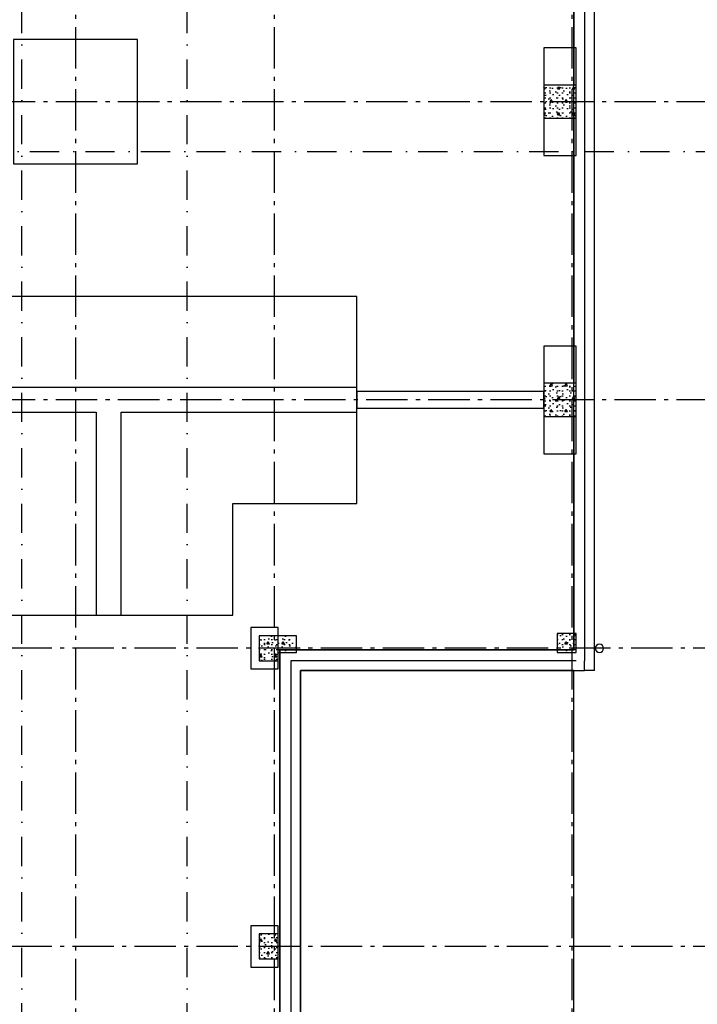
# Model space of a CAD drawing. Header units: millimetres. Extents: x -117798 to 93698, y -84437 to 74219.
# Tile 13 of 34: x -68148 to -59960, y -19316 to -7426. Entities that reach past the tile are written whole.
import ezdxf
from ezdxf.enums import TextEntityAlignment as Align

# ---------------------------------------------------------------- set-up
doc = ezdxf.new("R2010")
doc.units = ezdxf.units.MM
doc.header["$LTSCALE"] = 0.5
doc.header["$MEASUREMENT"] = 0
for name, pattern in [('Akselinje', [1500, 1000, -200, 100, -200]), ('PLINE', [0]), ('Prikk & stiplet', [1340.555525, 705.555534, -352.777767, 0, -282.222223])]:
    doc.linetypes.add(name, pattern=pattern)
for name, color, linetype in [('216- Direkte fundamentering', 7, 'Continuous'), ('216- Direkte fundamentering (Skravur)', 7, 'Continuous'), ('252- Gulv på grunn_ bunnplate', 7, 'Continuous'), ('252- Gulv på grunn_ bunnplate(Nye konstruksjoner)', 7, 'Continuous'), ('265- Gesimser_ takrenner og nedløp(Nye konstruksjoner)', 7, 'Continuous'), ('82-- Modullinjer', 7, 'Continuous'), ('852- Snittmarkør', 7, 'Continuous')]:
    doc.layers.add(name, color=color, linetype=linetype)
doc.styles.add('GENERATED_STYLE_1', font='arial.ttf')
pattern_1 = [(0, (0, 0), (0, 311.7692), [30, -150]), (0, (90, 155.9), (0, 311.7692), [30, -150]), (60, (0, 0), (-270, 155.8846), [30, -150]), (60, (180, 0), (-270, 155.8846), [30, -150]), (120, (30, 0), (270, 155.8846), [30, -150]), (120, (210, 0), (270, 155.8846), [30, -150]), (0, (0, 30), (0, 60), [0, -60, 0, -90.000004]), (45, (30, 30), (-42.42641, 42.42641), [0, -45, 0, -75.000003])]

# ---------------------------------------------------------------- blocks, each defined once
blk = doc.blocks.new('Standard grid marker[11]', base_point=(-61478, 26434))
at = {"layer": '82-- Modullinjer', "linetype": 'Akselinje'}
blk.add_line((-61478, 26234), (-61478, -50174), dxfattribs=at)
at = {"layer": '82-- Modullinjer', "style": 'GENERATED_STYLE_1'}
for tag, p in [('AC_MarkerText_1_0', (-61606, 26644)), ('AC_MarkerText_1_1', (-61606, -50664))]:
    blk.add_attdef(tag, text='', height=175, rotation=90, dxfattribs=at).set_placement(p, align=Align.TOP_CENTER)
blk = doc.blocks.new('Standard grid marker[22]', base_point=(20739, -12017))
at = {"layer": '82-- Modullinjer', "linetype": 'Akselinje'}
blk.add_line((20539, -12017), (-81321, -12017), dxfattribs=at)
at = {"layer": '82-- Modullinjer', "style": 'GENERATED_STYLE_1'}
for tag, p in [('AC_MarkerText_1_1', (-81899, -12057)), ('AC_MarkerText_1_0', (20862, -12057))]:
    blk.add_attdef(tag, text='', height=175, rotation=90, dxfattribs=at).set_placement(p, align=Align.TOP_CENTER)
blk = doc.blocks.new('Standard grid marker[30]', base_point=(20939, -18617))
at = {"layer": '82-- Modullinjer', "linetype": 'Akselinje'}
blk.add_line((20739, -18617), (-81321, -18617), dxfattribs=at)
at = {"layer": '82-- Modullinjer', "style": 'GENERATED_STYLE_1'}
for tag, p in [('AC_MarkerText_1_1', (-81899, -18657)), ('AC_MarkerText_1_0', (21062, -18657))]:
    blk.add_attdef(tag, text='', height=175, rotation=90, dxfattribs=at).set_placement(p, align=Align.TOP_CENTER)
blk = doc.blocks.new('Standard grid marker[31]', base_point=(20939, -15017))
at = {"layer": '82-- Modullinjer', "linetype": 'Akselinje'}
blk.add_line((20739, -15017), (-81321, -15017), dxfattribs=at)
at = {"layer": '82-- Modullinjer', "style": 'GENERATED_STYLE_1'}
for tag, p in [('AC_MarkerText_1_1', (-81899, -15057)), ('AC_MarkerText_1_0', (21062, -15057))]:
    blk.add_attdef(tag, text='', height=175, rotation=90, dxfattribs=at).set_placement(p, align=Align.TOP_CENTER)
blk = doc.blocks.new('Standard grid marker[32]', base_point=(20739, -8417))
at = {"layer": '82-- Modullinjer', "linetype": 'Akselinje'}
blk.add_line((20539, -8417), (-81321, -8417), dxfattribs=at)
at = {"layer": '82-- Modullinjer', "style": 'GENERATED_STYLE_1'}
for tag, p in [('AC_MarkerText_1_1', (-81899, -8457)), ('AC_MarkerText_1_0', (20862, -8457))]:
    blk.add_attdef(tag, text='', height=175, rotation=90, dxfattribs=at).set_placement(p, align=Align.TOP_CENTER)
blk = doc.blocks.new('Standard grid marker[37]', base_point=(-67473, 26434))
at = {"layer": '82-- Modullinjer', "linetype": 'Akselinje'}
blk.add_line((-67473, 26234), (-67473, -50374), dxfattribs=at)
at = {"layer": '82-- Modullinjer', "style": 'GENERATED_STYLE_1'}
for tag, p in [('AC_MarkerText_1_0', (-67601, 26644)), ('AC_MarkerText_1_1', (-67601, -50864))]:
    blk.add_attdef(tag, text='', height=175, rotation=90, dxfattribs=at).set_placement(p, align=Align.TOP_CENTER)
blk = doc.blocks.new('Standard grid marker[38]', base_point=(-65073, 26434))
at = {"layer": '82-- Modullinjer', "linetype": 'Akselinje'}
blk.add_line((-65073, 26234), (-65073, -50374), dxfattribs=at)
at = {"layer": '82-- Modullinjer', "style": 'GENERATED_STYLE_1'}
for tag, p in [('AC_MarkerText_1_0', (-65201, 26644)), ('AC_MarkerText_1_1', (-65201, -50864))]:
    blk.add_attdef(tag, text='', height=175, rotation=90, dxfattribs=at).set_placement(p, align=Align.TOP_CENTER)
blk = doc.blocks.new('Nedløp kompleks[45]', base_point=(-61143, -15017))
at = {"layer": '265- Gesimser_ takrenner og nedløp(Nye konstruksjoner)', "linetype": 'PLINE', "flags": 128}
blk.add_lwpolyline([(-61143, -14967, 1), (-61143, -15067, 1)], format="xyb", close=True, dxfattribs=at)

msp = doc.modelspace()

# ---------------------------------------------------------------- hatches: boundary and pattern name
at = {"layer": '216- Direkte fundamentering (Skravur)', "linetype": 'Continuous'}
h = msp.add_hatch(dxfattribs=at)
h.set_pattern_fill('Betong_strukturell', color=256, style=0, pattern_type=2)
h.set_pattern_definition(pattern_1)
h.paths.add_polyline_path([(-61423.2, -8616.9), (-61423.2, -8216.9), (-61813.2, -8216.9), (-61813.2, -8616.9)])
h = msp.add_hatch(dxfattribs=at)
h.set_pattern_fill('Betong_strukturell', color=256, style=0, pattern_type=2)
h.set_pattern_definition(pattern_1)
h.paths.add_polyline_path([(-61423.2, -12216.9), (-61423.2, -11816.9), (-61813.2, -11816.9), (-61813.2, -12216.9)])
h = msp.add_hatch(dxfattribs=at)
h.set_pattern_fill('Betong_strukturell', color=256, style=0, pattern_type=2)
h.set_pattern_definition(pattern_1)
h.paths.add_polyline_path([(-61423.2, -15066.9), (-61423.2, -14836.9), (-61653.2, -14836.9), (-61653.2, -15066.9)])
h = msp.add_hatch(dxfattribs=at)
h.set_pattern_fill('Betong_strukturell', color=256, style=0, pattern_type=2)
h.set_pattern_definition(pattern_1)
h.paths.add_polyline_path([(-64803.2, -14866.9), (-65253.2, -14866.9), (-65253.2, -15166.9), (-65023.2, -15166.9), (-65023.2, -15066.9), (-64803.2, -15066.9)])
h = msp.add_hatch(dxfattribs=at)
h.set_pattern_fill('Betong_strukturell', color=256, style=0, pattern_type=2)
h.set_pattern_definition(pattern_1)
h.paths.add_polyline_path([(-65253.2, -18466.9), (-65253.2, -18766.9), (-65023.2, -18766.9), (-65023.2, -18466.9)])

# ---------------------------------------------------------------- linework, layer by layer
at = {"layer": '216- Direkte fundamentering', "linetype": 'PLINE'}
for p, q in [((-61323.2, 2533.1), (-61323.2, -15166.9)), ((-64873.2, -15166.9), (-64873.2, -15286.9)), ((-64753.2, -15166.9), (-64873.2, -15166.9)), ((-61423.2, -15166.9), (-64753.2, -15166.9)), ((-61323.2, -15286.9), (-61323.2, -15166.9)), ((-61323.2, -15286.9), (-61323.2, -15166.9)), ((-64873.2, -15286.9), (-64873.2, -25546.9))]:
    msp.add_line(p, q, dxfattribs=at)
at = {"layer": '216- Direkte fundamentering', "linetype": 'PLINE', "flags": 128}
for points in [[(-61203.2, -15286.9), (-61203.2, 2653.1)], [(-61453.2, -5016.9), (-61453.2, -8216.9)], [(-61453.2, -8616.9), (-61453.2, -11816.9)], [(-64073.2, -11866.9), (-69673.2, -11866.9)], [(-64073.2, -12166.9), (-64073.2, -11866.9)], [(-69673.2, -12166.9), (-67223.2, -12166.9)], [(-67223.2, -12166.9), (-67223.2, -14616.9)], [(-66923.2, -12166.9), (-64073.2, -12166.9)], [(-66923.2, -14616.9), (-66923.2, -12166.9)], [(-61453.2, -12216.9), (-61453.2, -14836.9)], [(-67223.2, -14616.9), (-66923.2, -14616.9)], [(-65003.2, -15036.9), (-65003.2, -25796.9)], [(-61653.2, -15036.9), (-64803.2, -15036.9)], [(-64753.2, -25546.9), (-64753.2, -15286.9)], [(-64753.2, -15286.9), (-61323.2, -15286.9)], [(-61203.2, -15286.9), (-61323.2, -15286.9)]]:
    msp.add_lwpolyline(points, dxfattribs=at)
for points in [[(-66723.2, -9166.9), (-66723.2, -7666.9), (-68223.2, -7666.9), (-68223.2, -9166.9)], [(-61423.2, -9066.9), (-61423.2, -7766.9), (-61813.2, -7766.9), (-61813.2, -9066.9)], [(-61423.2, -8616.9), (-61423.2, -8216.9), (-61813.2, -8216.9), (-61813.2, -8616.9)], [(-64073.2, -10766.9), (-69673.2, -10766.9), (-69673.2, -13266.9), (-68573.2, -13266.9), (-68573.2, -14616.9), (-65573.2, -14616.9), (-65573.2, -13266.9), (-64073.2, -13266.9)], [(-61423.2, -12666.9), (-61423.2, -11366.9), (-61813.2, -11366.9), (-61813.2, -12666.9)], [(-61423.2, -12216.9), (-61423.2, -11816.9), (-61813.2, -11816.9), (-61813.2, -12216.9)], [(-65353.2, -14766.9), (-65353.2, -15266.9), (-65023.2, -15266.9), (-65023.2, -14766.9)], [(-61423.2, -15066.9), (-61423.2, -14836.9), (-61653.2, -14836.9), (-61653.2, -15066.9)], [(-64803.2, -14866.9), (-65253.2, -14866.9), (-65253.2, -15166.9), (-65023.2, -15166.9), (-65023.2, -15066.9), (-64803.2, -15066.9)], [(-65353.2, -18366.9), (-65353.2, -18866.9), (-65023.2, -18866.9), (-65023.2, -18366.9)], [(-65253.2, -18466.9), (-65253.2, -18766.9), (-65023.2, -18766.9), (-65023.2, -18466.9)]]:
    msp.add_lwpolyline(points, close=True, dxfattribs=at)
at = {"layer": '252- Gulv på grunn_ bunnplate', "linetype": 'PLINE', "flags": 128}
for points in [[(-77588.2, -14806.9), (-68568.2, -14806.9), (-68568.2, -25966.9), (-70173.2, -25966.9), (-70173.2, -26036.9), (-76388.2, -26036.9), (-76388.2, -28301.9), (-77438.2, -28301.9), (-77438.2, -28396.9), (-77588.2, -28396.9), (-77588.2, -31636.9), (-77438.2, -31636.9), (-77438.2, -31996.9), (-77588.2, -31996.9), (-77588.2, -35236.9), (-77438.2, -35236.9), (-77438.2, -35596.9), (-77588.2, -35596.9), (-77588.2, -38881.9), (-76368.2, -38881.9), (-76368.2, -43836.9), (-75018.2, -43836.9), (-75018.2, -45036.9), (-70983.2, -45036.9), (-70983.2, -43886.9), (-63503.2, -43886.9), (-63503.2, -43686.9), (-61453.2, -43686.9), (-61453.2, -41931.9), (-60453.2, -41931.9), (-60453.2, -41781.9), (-60303.2, -41781.9), (-60303.2, -37501.9), (-60453.2, -37501.9), (-60453.2, -37351.9), (-61453.2, -37351.9), (-61453.2, -35621.9), (-61683.2, -35621.9), (-61683.2, -35211.9), (-61453.2, -35211.9), (-61453.2, -32021.9), (-61683.2, -32021.9), (-61683.2, -31611.9), (-61453.2, -31611.9), (-61453.2, -28421.9), (-61683.2, -28421.9), (-61683.2, -28011.9), (-61453.2, -28011.9), (-61453.2, -26026.9), (-61683.2, -26026.9), (-61683.2, -25796.9), (-65003.2, -25796.9), (-65003.2, -15036.9), (-61453.2, -15036.9), (-61453.2, -6304.5), (-61453.2, 4683.1), (-74988.2, 4683.1), (-74988.2, 2613.1), (-74688.2, 2613.1), (-74688.2, 2153.1), (-74988.2, 2153.1), (-74988.2, -986.9), (-74688.2, -986.9), (-74688.2, -1446.9), (-74988.2, -1446.9), (-74988.2, -4586.9), (-74688.2, -4586.9), (-74688.2, -5046.9), (-74988.2, -5046.9), (-74988.2, -8186.9), (-74688.2, -8186.9), (-74688.2, -8646.9), (-74988.2, -8646.9), (-74988.2, -11786.9), (-74688.2, -11786.9), (-74688.2, -12246.9), (-75298.2, -12246.9), (-75298.2, -12101.9), (-77438.2, -12101.9), (-77438.2, -12196.9), (-77588.2, -12196.9)], [(-64753.2, -25546.9), (-61453.2, -25546.9), (-61453.2, -15286.9), (-64753.2, -15286.9)]]:
    msp.add_lwpolyline(points, close=True, dxfattribs=at)
for points in [[(-64073.2, -11916.9), (-64073.2, -11866.9), (-69673.2, -11866.9), (-69673.2, -11941.9), (-75018.2, -11941.9), (-75018.2, -8616.9), (-74718.2, -8616.9), (-74718.2, -8216.9), (-75018.2, -8216.9), (-75018.2, -5016.9), (-74718.2, -5016.9), (-74718.2, -4616.9), (-75018.2, -4616.9), (-75018.2, -1416.9), (-74718.2, -1416.9), (-74718.2, -1016.9), (-75018.2, -1016.9), (-75018.2, 2183.1), (-74718.2, 2183.1), (-74718.2, 2583.1), (-75018.2, 2583.1), (-75018.2, 4683.1), (-63028.2, 4683.1), (-63028.2, 2433.1), (-61453.2, 2433.1), (-61453.2, -4616.9), (-61813.2, -4616.9), (-61813.2, -5016.9), (-61453.2, -5016.9), (-61453.2, -8216.9), (-61813.2, -8216.9), (-61813.2, -8616.9), (-61453.2, -8616.9), (-61453.2, -11816.9), (-61813.2, -11816.9), (-61813.2, -11916.9)], [(-61813.2, -12116.9), (-61813.2, -12216.9), (-61453.2, -12216.9), (-61453.2, -15036.9), (-65003.2, -15036.9), (-65003.2, -25666.9), (-68648.2, -25666.9), (-68648.2, -14846.9), (-70768.2, -14846.9), (-70768.2, -12089.4), (-69673.2, -12089.4), (-69673.2, -12166.9), (-67223.2, -12166.9), (-67223.2, -14616.9), (-66923.2, -14616.9), (-66923.2, -12166.9), (-64073.2, -12166.9), (-64073.2, -12116.9)]]:
    msp.add_lwpolyline(points, dxfattribs=at)
at = {"layer": '252- Gulv på grunn_ bunnplate(Nye konstruksjoner)', "linetype": 'PLINE', "flags": 128}
for points in [[(-64073.2, -11916.9), (-64073.2, -12116.9)], [(-61813.2, -11916.9), (-64073.2, -11916.9)], [(-61813.2, -12116.9), (-61813.2, -11916.9)], [(-64073.2, -12116.9), (-61813.2, -12116.9)]]:
    msp.add_lwpolyline(points, dxfattribs=at)
at = {"layer": '852- Snittmarkør', "linetype": 'Prikk & stiplet'}
for p, q in [((-68123.2, -49153.9), (-68123.2, 6068)), ((-66123.2, -49153.9), (-66123.2, 6068)), ((-80091.3, -9016.9), (-57251.3, -9016.9))]:
    msp.add_line(p, q, dxfattribs=at)

# ---------------------------------------------------------------- block references
at = {"layer": '265- Gesimser_ takrenner og nedløp(Nye konstruksjoner)', "linetype": 'PLINE'}
msp.add_blockref('Nedløp kompleks[45]', (-61143.2, -15016.9), dxfattribs=at)
at = {"layer": '82-- Modullinjer', "linetype": 'PLINE'}
for name, p in [('Standard grid marker[37]', (-67473.2, 26434.4)), ('Standard grid marker[38]', (-65073.2, 26434.4)), ('Standard grid marker[11]', (-61478.2, 26434.4)), ('Standard grid marker[32]', (20739.5, -8416.9)), ('Standard grid marker[22]', (20739.5, -12016.9)), ('Standard grid marker[31]', (20939.5, -15016.9)), ('Standard grid marker[30]', (20939.5, -18616.9))]:
    msp.add_blockref(name, p, dxfattribs=at)

doc.saveas('drawing.dxf')
